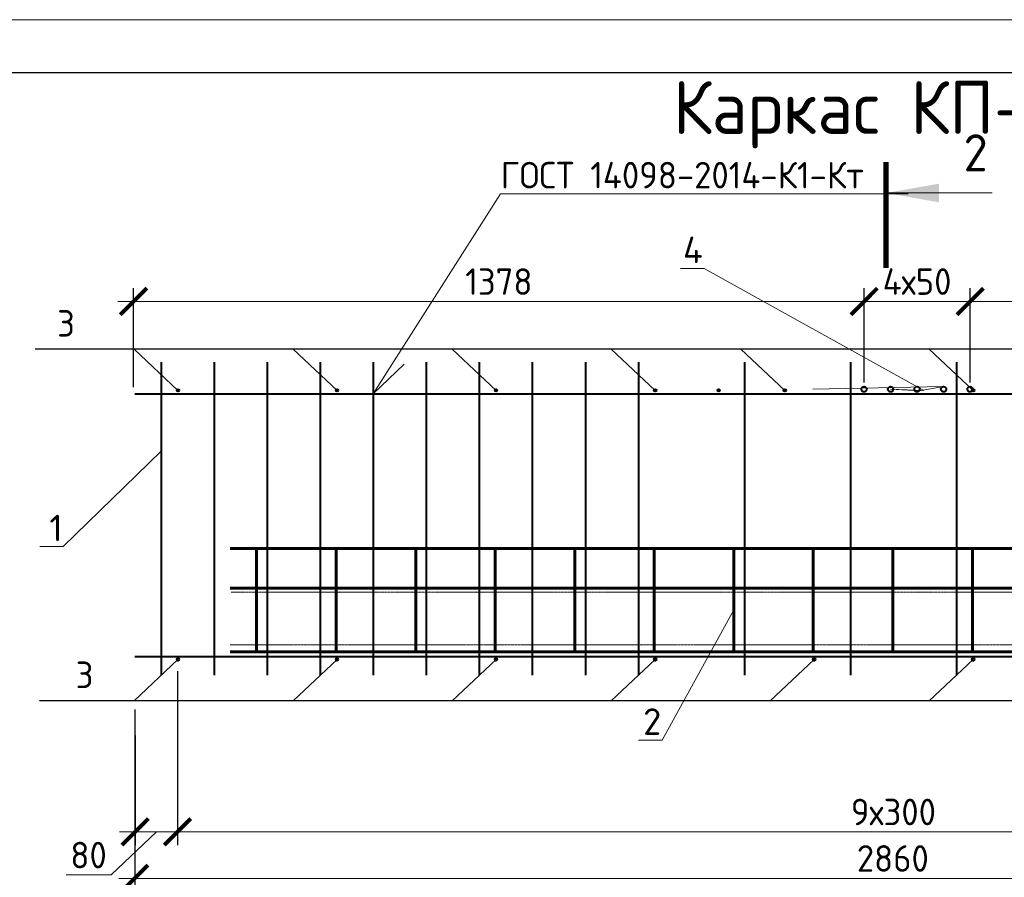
# Model space of a CAD drawing. Header units: millimetres. Extents: x 251864 to 617215, y -272865 to -46010.
# Tile 25 of 53: x 446560 to 455847, y -217311 to -209228. Entities that reach past the tile are written whole.
import ezdxf
from ezdxf import colors
from ezdxf.entities.mleader import LeaderData, LeaderLine
from ezdxf.math import Vec2, Vec3

# ---------------------------------------------------------------- set-up
doc = ezdxf.new("R2010")
doc.units = ezdxf.units.MM
doc.linetypes.add('CENTER2', pattern=[28.575, 19.05, -3.175, 3.175, -3.175])
doc.layers.get('Defpoints').update_dxf_attribs({"color": 140})
for name, color, linetype, lineweight in [('RAZMER', 100, 'Continuous', 15), ('Армирование', 3, 'Continuous', 40), ('Выноски', 20, 'Continuous', 20), ('подоснова', 151, 'Continuous', 5), ('поз.', 2, 'Continuous', 25), ('Размеры', 54, 'Continuous', 20), ('СО_ОСНОВНАЯ_060', 142, 'Continuous', 60), ('Текст-тонкая', 4, 'Continuous', 15), ('ТОНКИЕ', 7, 'Continuous', 9)]:
    doc.layers.add(name, color=color, linetype=linetype, lineweight=lineweight)
doc.layers.add('ТОЛСТЫЕ_ОСНОВНЫЕ', color=6, linetype='Continuous')
doc.styles.add('GOST-2.304_Type-B', font='GOST_Common.ttf')
doc.styles.add('ГОСТ', font='GOST_Common.ttf')
doc.dimstyles.new('ГОСТ', dxfattribs={"dimscale": 0, "dimtxt": 2.5, "dimasz": 2.5, "dimexe": 1.25, "dimexo": 0.625, "dimtad": 1, "dimdec": 0, "dimtxsty": 'ГОСТ', "dimblk": 'ARCHTICK', "dimcen": 2.5, "dimdle": 1.5, "dimclrd": 256, "dimclre": 256, "dimclrt": 256, "dimadec": 0, "dimazin": 0, "dimtfac": 1, "dimtdec": 0, "dimtmove": 1, "dimatfit": 3, "dimfxl": 2, "dimtfill": 1, "dimlwd": -1, "dimarcsym": 0})

# ---------------------------------------------------------------- blocks, each defined once
blk = doc.blocks.new('_Dot')
at = {"color": 0, "linetype": 'ByBlock', "lineweight": -2}
blk.add_line((-0.5, 0), (-1, 0), dxfattribs=at)
at = {"color": 0, "linetype": 'ByBlock', "const_width": 0.5}
blk.add_lwpolyline([(-0.25, 0, 1), (0.25, 0, 1)], format="xyb", close=True, dxfattribs=at)
blk = doc.blocks.new('*U281')
at = {"layer": 'ТОЛСТЫЕ_ОСНОВНЫЕ', "color": 6}
blk.add_lwpolyline([(20, 5), (205, 5), (205, 292), (20, 292)], close=True, dxfattribs=at)
at = {"layer": 'ТОНКИЕ'}
blk.add_lwpolyline([(0, 0), (210, 0), (210, 297), (0, 297)], close=True, dxfattribs=at)
blk = doc.blocks.new('_ArchTick')
at = {"color": 0, "linetype": 'ByBlock', "const_width": 0.15}
blk.add_lwpolyline([(-0.5, -0.5), (0.5, 0.5)], dxfattribs=at)
blk = doc.blocks.new('*D1398')
at = {"layer": 'Defpoints', "color": 0, "transparency": 16777216}
for p in [(448048.2, -215306.9), (447650.1, -215911.8), (448048.2, -216883.2)]:
    blk.add_point(p, dxfattribs=at)
at = {"layer": 'Размеры', "lineweight": -2, "transparency": 16777216}
for p, q in [((448048.2, -215369.4), (448048.2, -217008.2)), ((447650.1, -215974.3), (447650.1, -217008.2))]:
    blk.add_line(p, q, dxfattribs=at)
at = {"layer": 'Размеры', "transparency": 16777216}
for p, q in [((447849.2, -216883.2), (447422.4, -217289.4)), ((447500.1, -216883.2), (448198.2, -216883.2)), ((447422.4, -217289.4), (446997.4, -217289.4))]:
    blk.add_line(p, q, dxfattribs=at)
at = {"layer": 'Размеры', "transparency": 16777216, "xscale": 250, "yscale": 250, "zscale": 250, "rotation": 180}
blk.add_blockref('_ArchTick', (447650.1, -216883.2), dxfattribs=at)
at = {"layer": 'Размеры', "transparency": 16777216, "xscale": 250, "yscale": 250, "zscale": 250}
blk.add_blockref('_ArchTick', (448048.2, -216883.2), dxfattribs=at)
at = {"layer": 'Размеры', "transparency": 16777216, "insert": (447209.9, -217101.9), "char_height": 250, "attachment_point": 5, "style": 'ГОСТ', "bg_fill": 3, "box_fill_scale": 1.1, "bg_fill_color": 256, "bg_fill_true_color": 13158600, "bg_fill_transparency": 0}
blk.add_mtext('80', dxfattribs=at)
blk = doc.blocks.new('*D1400')
at = {"layer": 'Defpoints', "color": 0, "transparency": 16777216}
for p in [(447645.1, -215668), (461945.1, -215822.4), (461945.1, -217321.3)]:
    blk.add_point(p, dxfattribs=at)
at = {"layer": 'Размеры', "lineweight": -2, "transparency": 16777216}
for p, q in [((447645.1, -215730.5), (447645.1, -217446.3)), ((461945.1, -215884.9), (461945.1, -217446.3))]:
    blk.add_line(p, q, dxfattribs=at)
at = {"layer": 'Размеры', "transparency": 16777216}
blk.add_line((447495.1, -217321.3), (462095.1, -217321.3), dxfattribs=at)
at = {"layer": 'Размеры', "transparency": 16777216, "xscale": 250, "yscale": 250, "zscale": 250, "rotation": 180}
blk.add_blockref('_ArchTick', (447645.1, -217321.3), dxfattribs=at)
at = {"layer": 'Размеры', "transparency": 16777216, "xscale": 250, "yscale": 250, "zscale": 250}
blk.add_blockref('_ArchTick', (461945.1, -217321.3), dxfattribs=at)
at = {"layer": 'Размеры', "transparency": 16777216, "insert": (454795.1, -217133.8), "char_height": 250, "attachment_point": 5, "style": 'ГОСТ', "bg_fill": 3, "box_fill_scale": 1.1, "bg_fill_color": 256, "bg_fill_true_color": 13158600, "bg_fill_transparency": 0}
blk.add_mtext('2860', dxfattribs=at)
blk = doc.blocks.new('*D1401')
at = {"layer": 'Defpoints', "color": 0, "transparency": 16777216}
for p in [(461553.2, -215306.9), (448048.2, -215898.1), (461553.2, -216883.2)]:
    blk.add_point(p, dxfattribs=at)
at = {"layer": 'Размеры', "lineweight": -2, "transparency": 16777216}
for p, q in [((461553.2, -215369.4), (461553.2, -217008.2)), ((448048.2, -215960.6), (448048.2, -217008.2))]:
    blk.add_line(p, q, dxfattribs=at)
at = {"layer": 'Размеры', "transparency": 16777216}
blk.add_line((447898.2, -216883.2), (461703.2, -216883.2), dxfattribs=at)
at = {"layer": 'Размеры', "transparency": 16777216, "xscale": 250, "yscale": 250, "zscale": 250, "rotation": 180}
blk.add_blockref('_ArchTick', (448048.2, -216883.2), dxfattribs=at)
at = {"layer": 'Размеры', "transparency": 16777216, "xscale": 250, "yscale": 250, "zscale": 250}
blk.add_blockref('_ArchTick', (461553.2, -216883.2), dxfattribs=at)
at = {"layer": 'Размеры', "transparency": 16777216, "insert": (454800.7, -216695.7), "char_height": 250, "attachment_point": 5, "style": 'ГОСТ', "bg_fill": 3, "box_fill_scale": 1.1, "bg_fill_color": 256, "bg_fill_true_color": 13158600, "bg_fill_transparency": 0}
blk.add_mtext('9х300', dxfattribs=at)
blk = doc.blocks.new('_None')
blk = doc.blocks.new('*D1402')
at = {"layer": 'Defpoints', "color": 0, "transparency": 16777216}
for p in [(455523.7, -211883.6), (455523.7, -212711.1), (461935.1, -212754.8)]:
    blk.add_point(p, dxfattribs=at)
at = {"layer": 'Размеры', "lineweight": -2, "transparency": 16777216}
for p, q in [((455523.7, -212648.6), (455523.7, -211758.6)), ((461935.1, -212692.3), (461935.1, -211758.6))]:
    blk.add_line(p, q, dxfattribs=at)
at = {"layer": 'Размеры', "transparency": 16777216}
blk.add_line((462085.1, -211883.6), (455373.7, -211883.6), dxfattribs=at)
at = {"layer": 'Размеры', "transparency": 16777216, "xscale": 250, "yscale": 250, "zscale": 250, "rotation": 180}
blk.add_blockref('_ArchTick', (455523.7, -211883.6), dxfattribs=at)
at = {"layer": 'Размеры', "transparency": 16777216, "xscale": 250, "yscale": 250, "zscale": 250}
blk.add_blockref('_ArchTick', (461935.1, -211883.6), dxfattribs=at)
at = {"layer": 'Размеры', "transparency": 16777216, "insert": (458729.4, -211696.1), "char_height": 250, "attachment_point": 5, "style": 'ГОСТ', "bg_fill": 3, "box_fill_scale": 1.1, "bg_fill_color": 256, "bg_fill_true_color": 13158600, "bg_fill_transparency": 0}
blk.add_mtext('1282', dxfattribs=at)
blk = doc.blocks.new('*D1403')
at = {"layer": 'Defpoints', "color": 0, "transparency": 16777216}
for p in [(454523.7, -211883.6), (454523.7, -212711.1), (455523.7, -212711.1)]:
    blk.add_point(p, dxfattribs=at)
at = {"layer": 'Размеры', "lineweight": -2, "transparency": 16777216}
for p, q in [((454523.7, -212648.6), (454523.7, -211758.6)), ((455523.7, -212648.6), (455523.7, -211758.6))]:
    blk.add_line(p, q, dxfattribs=at)
at = {"layer": 'Размеры', "transparency": 16777216}
blk.add_line((455673.7, -211883.6), (454373.7, -211883.6), dxfattribs=at)
at = {"layer": 'Размеры', "transparency": 16777216, "xscale": 250, "yscale": 250, "zscale": 250, "rotation": 180}
blk.add_blockref('_ArchTick', (454523.7, -211883.6), dxfattribs=at)
at = {"layer": 'Размеры', "transparency": 16777216, "xscale": 250, "yscale": 250, "zscale": 250}
blk.add_blockref('_ArchTick', (455523.7, -211883.6), dxfattribs=at)
at = {"layer": 'Размеры', "transparency": 16777216, "insert": (455023.7, -211696.1), "char_height": 250, "attachment_point": 5, "style": 'ГОСТ', "bg_fill": 3, "box_fill_scale": 1.1, "bg_fill_color": 256, "bg_fill_true_color": 13158600, "bg_fill_transparency": 0}
blk.add_mtext('4х50', dxfattribs=at)
blk = doc.blocks.new('*D1404')
at = {"layer": 'Defpoints', "color": 0, "transparency": 16777216}
for p in [(447635.1, -211883.6), (454523.7, -212711.1), (447635.1, -212754.8)]:
    blk.add_point(p, dxfattribs=at)
at = {"layer": 'Размеры', "lineweight": -2, "transparency": 16777216}
for p, q in [((447635.1, -212692.3), (447635.1, -211758.6)), ((454523.7, -212648.6), (454523.7, -211758.6))]:
    blk.add_line(p, q, dxfattribs=at)
at = {"layer": 'Размеры', "transparency": 16777216}
blk.add_line((454673.7, -211883.6), (447485.1, -211883.6), dxfattribs=at)
at = {"layer": 'Размеры', "transparency": 16777216, "xscale": 250, "yscale": 250, "zscale": 250, "rotation": 180}
blk.add_blockref('_ArchTick', (447635.1, -211883.6), dxfattribs=at)
at = {"layer": 'Размеры', "transparency": 16777216, "xscale": 250, "yscale": 250, "zscale": 250}
blk.add_blockref('_ArchTick', (454523.7, -211883.6), dxfattribs=at)
at = {"layer": 'Размеры', "transparency": 16777216, "insert": (451079.4, -211696.1), "char_height": 250, "attachment_point": 5, "style": 'ГОСТ', "bg_fill": 3, "box_fill_scale": 1.1, "bg_fill_color": 256, "bg_fill_true_color": 13158600, "bg_fill_transparency": 0}
blk.add_mtext('1378', dxfattribs=at)

msp = doc.modelspace()

# ---------------------------------------------------------------- hatches: boundary and pattern name
at = {"layer": 'Выноски'}
msp.add_hatch(color=256, dxfattribs=at).paths.add_polyline_path([(454731.9, -210860.9), (455231.9, -210772.8), (455231.9, -210949.1)], flags=0)

# ---------------------------------------------------------------- linework, layer by layer
at = {"layer": 'Армирование'}
for p, q in [((447895.1, -212454.8), (447895.1, -215404.8)), ((448395.1, -212454.8), (448395.1, -215404.8)), ((448895.1, -212454.8), (448895.1, -215404.8)), ((449395.1, -212454.8), (449395.1, -215404.8)), ((449895.1, -212454.8), (449895.1, -215404.8)), ((450395.1, -212454.8), (450395.1, -215404.8)), ((450895.1, -212454.8), (450895.1, -215404.8)), ((451395.1, -212454.8), (451395.1, -215404.8)), ((451895.1, -212454.8), (451895.1, -215404.8)), ((452395.1, -212454.8), (452395.1, -215404.8)), ((453395.1, -212454.8), (453395.1, -215404.8)), ((454395.1, -212454.8), (454395.1, -215404.8)), ((455395.1, -212454.8), (455395.1, -215404.8)), ((447645.1, -212754.8), (461945.1, -212754.8)), ((447645.1, -215230.3), (461945.1, -215230.3))]:
    msp.add_line(p, q, dxfattribs=at)
for centre, radius in [((448053.2, -212721.5), 12), ((449553.2, -212721.5), 12), ((451053.2, -212721.5), 12), ((452553.2, -212721.5), 12), ((453153.2, -212721.5), 12), ((453776.3, -212721.5), 12), ((454523.7, -212711.1), 25), ((454773.7, -212711.1), 25), ((455023.7, -212711.1), 25), ((455273.7, -212711.1), 25), ((455523.7, -212711.1), 25), ((455553.2, -212721.5), 12), ((448053.2, -215257.5), 12)]:
    msp.add_circle(centre, radius, dxfattribs=at)
at = {"layer": 'Выноски'}
msp.add_line((454731.9, -210860.9), (455731.9, -210860.9), dxfattribs=at)
at = {"layer": 'подоснова', "ltscale": 0.3}
msp.add_line((449895.1, -212754.8), (450186.2, -212473.9), dxfattribs=at)
at = {"layer": 'поз.', "ltscale": 25}
for points in [[(447800.8, -212332), (446706.9, -212332)], [(461139.3, -212332), (447313.3, -212332)], [(448053.2, -212721.5), (447639.3, -212332)], [(449553.2, -212721.5), (449139.3, -212332)], [(451053.2, -212721.5), (450639.3, -212332)], [(452553.2, -212721.5), (452139.3, -212332)], [(453776.3, -212721.5), (453362.4, -212332)], [(455553.2, -212721.5), (455139.3, -212332)]]:
    msp.add_lwpolyline(points, dxfattribs=at)
at = {"layer": 'СО_ОСНОВНАЯ_060', "ltscale": 100}
for points in [[(448545.1, -214210.8), (461045.1, -214210.8)], [(448795.1, -215187.4), (448795.1, -214210.8)], [(449545.1, -215187.4), (449545.1, -214210.8)], [(450295.1, -215187.4), (450295.1, -214210.8)], [(451045.1, -215187.4), (451045.1, -214210.8)], [(451795.1, -215187.4), (451795.1, -214210.8)], [(452545.1, -215187.4), (452545.1, -214210.8)], [(453295.1, -215187.4), (453295.1, -214210.8)], [(454045.1, -215187.4), (454045.1, -214210.8)], [(454795.1, -215187.4), (454795.1, -214210.8)], [(455545.1, -215187.4), (455545.1, -214210.8)], [(448545.1, -214587), (461045.1, -214587)], [(448545.1, -215187.4), (461045.1, -215187.4)]]:
    msp.add_lwpolyline(points, dxfattribs=at)
at = {"layer": 'Текст-тонкая', "color": 0, "linetype": 'CENTER2', "ltscale": 0.1}
for points in [[(448554.1, -214623.9), (461054.1, -214623.9)], [(448545.1, -215119.1), (461045.1, -215119.1)]]:
    msp.add_lwpolyline(points, dxfattribs=at)

# ---------------------------------------------------------------- block references
at = {"xscale": 100, "yscale": 100, "zscale": 100}
msp.add_blockref('*U281', (443423.8, -238927.5), dxfattribs=at)

# ---------------------------------------------------------------- texts
at = {"layer": 'Выноски', "style": 'GOST-2.304_Type-B'}
msp.add_text('2', height=350, dxfattribs=at).set_placement((455462.3, -210657.3))
at = {"layer": 'Размеры', "attachment_point": 5, "style": 'GOST-2.304_Type-B'}
for s, insert, char_height in [('Каркас КП-2', (454561.1, -210121.9), 500), ('3', (446997, -212090.1), 250)]:
    msp.add_mtext_dynamic_manual_height_columns(s, width=15225.227, gutter_width=15, heights=[0], dxfattribs=dict(at, insert=insert, char_height=char_height))

# ---------------------------------------------------------------- leaders
at = {"layer": 'RAZMER', "color": 1, "ltscale": 100}
ml = msp.add_multileader_mtext('Standard', dxfattribs=at)
ml.set_content('{\\fGOST 2.304 type A|b0|i0|c204|p34;ЗД}', color=1, style='ГОСТ')
ml.set_leader_properties(color=256, linetype='ByLayer', lineweight=-1)
ml.set_arrow_properties(name='DOT')
ml.build(insert=Vec2(0, 0))
ml.multileader.update_dxf_attribs({"text_left_attachment_type": 6, "text_right_attachment_type": 6, "dogleg_length": 0.6, "arrow_head_size": 100, "scale": 100})
ctx = ml.context
ctx.base_point, ctx.scale, ctx.char_height, ctx.arrow_head_size, ctx.landing_gap_size, ctx.plane_origin = Vec3(425542.4, -216159.1), 100, 250, 100, 50, Vec3(425159.4, -215213)
ctx.left_attachment, ctx.right_attachment, ctx.text_align_type = 6, 6, 1
notes = []
notes.append((ctx, [(0, (1, 1, 0), (425482.4, -216159.1), (1, 0), 60, [(0, [(425296.4, -215301.8)], 0, [])])]))
ctx.mtext.insert, ctx.mtext.width, ctx.mtext.alignment, ctx.mtext.flow_direction = Vec3(425744.2, -215859.1), 471.412, 2, 5
ml = msp.add_multileader_mtext('Standard', dxfattribs=at)
ml.set_content('{\\fGOST 2.304 type A|b0|i0|c204|p34;ЗД}', color=1, style='ГОСТ')
ml.set_leader_properties(color=256, linetype='ByLayer', lineweight=-1)
ml.set_arrow_properties(name='DOT')
ml.build(insert=Vec2(0, 0))
ml.multileader.update_dxf_attribs({"text_left_attachment_type": 6, "text_right_attachment_type": 6, "dogleg_length": 0.6, "arrow_head_size": 100, "scale": 100})
ctx = ml.context
ctx.base_point, ctx.scale, ctx.char_height, ctx.arrow_head_size, ctx.landing_gap_size, ctx.plane_origin = Vec3(428731.5, -216159.1), 100, 250, 100, 50, Vec3(428348.5, -215213)
ctx.left_attachment, ctx.right_attachment, ctx.text_align_type = 6, 6, 1
notes.append((ctx, [(0, (1, 1, 0), (428671.5, -216159.1), (1, 0), 60, [(0, [(428485.5, -215301.8)], 0, [])])]))
ctx.mtext.insert, ctx.mtext.width, ctx.mtext.alignment, ctx.mtext.flow_direction = Vec3(428933.3, -215859.1), 471.412, 2, 5
ml = msp.add_multileader_mtext('Standard', dxfattribs=at)
ml.set_content('{\\fGOST 2.304 type A|b0|i0|c204|p34;ЗД}', color=1, style='ГОСТ')
ml.set_leader_properties(color=256, linetype='ByLayer', lineweight=-1)
ml.set_arrow_properties(name='DOT')
ml.build(insert=Vec2(0, 0))
ml.multileader.update_dxf_attribs({"text_left_attachment_type": 6, "text_right_attachment_type": 6, "dogleg_length": 0.6, "arrow_head_size": 100, "scale": 100})
ctx = ml.context
ctx.base_point, ctx.scale, ctx.char_height, ctx.arrow_head_size, ctx.landing_gap_size, ctx.plane_origin = Vec3(432956.7, -216100.2), 100, 250, 100, 50, Vec3(432573.7, -215154)
ctx.left_attachment, ctx.right_attachment, ctx.text_align_type = 6, 6, 1
notes.append((ctx, [(0, (1, 1, 0), (432896.7, -216100.2), (1, 0), 60, [(0, [(432710.8, -215242.9)], 0, [])])]))
ctx.mtext.insert, ctx.mtext.width, ctx.mtext.alignment, ctx.mtext.flow_direction = Vec3(433158.5, -215800.2), 471.412, 2, 5
ml = msp.add_multileader_mtext('Standard', dxfattribs=at)
ml.set_content('{\\fGOST 2.304 type A|b0|i0|c204|p34;ЗД}', color=1, style='ГОСТ')
ml.set_leader_properties(color=256, linetype='ByLayer', lineweight=-1)
ml.set_arrow_properties(name='DOT')
ml.build(insert=Vec2(0, 0))
ml.multileader.update_dxf_attribs({"text_left_attachment_type": 6, "text_right_attachment_type": 6, "dogleg_length": 0.6, "arrow_head_size": 100, "scale": 100})
ctx = ml.context
ctx.base_point, ctx.scale, ctx.char_height, ctx.arrow_head_size, ctx.landing_gap_size, ctx.plane_origin = Vec3(435845.4, -216159.1), 100, 250, 100, 50, Vec3(435462.4, -215213)
ctx.left_attachment, ctx.right_attachment, ctx.text_align_type = 6, 6, 1
notes.append((ctx, [(0, (1, 1, 0), (435785.4, -216159.1), (1, 0), 60, [(0, [(435599.4, -215301.8)], 0, [])])]))
ctx.mtext.insert, ctx.mtext.width, ctx.mtext.alignment, ctx.mtext.flow_direction = Vec3(436047.1, -215859.1), 471.412, 2, 5
at = {"layer": 'подоснова', "ltscale": 0.3}
ml = msp.add_multileader_mtext('Standard', dxfattribs=at)
ml.set_content('ГОСТ 14098-2014-К1-Кт', color=256, style='GOST-2.304_Type-B')
ml.set_leader_properties(color=256, linetype='ByLayer', lineweight=15)
ml.set_arrow_properties(name='NONE')
ml.build(insert=Vec2(0, 0))
ml.multileader.update_dxf_attribs({"text_left_attachment_type": 6, "text_right_attachment_type": 6, "dogleg_length": 0.1, "arrow_head_size": 0.18})
ctx = ml.context
ctx.base_point, ctx.char_height, ctx.arrow_head_size, ctx.landing_gap_size, ctx.plane_origin = Vec3(451096.2, -210867.9), 250, 0.18, 0.2, Vec3(450504.8, -210139.5)
ctx.left_attachment, ctx.right_attachment = 6, 6
notes.append((ctx, [(0, (1, 1, 0), (451096.1, -210867.9), (1, 0), 0.1, [(0, [(449895.1, -212754.8)], 0, [])])]))
ctx.mtext.insert, ctx.mtext.flow_direction = Vec3(451096.4, -210567.9), 5
at = {"layer": 'подоснова'}
ml = msp.add_multileader_mtext('Standard', dxfattribs=at)
ml.set_content('{\\fISOCPEUR|b0|i0|c204|p34;1}', color=256, style='GOST-2.304_Type-B')
ml.set_leader_properties(color=256, linetype='ByLayer', lineweight=15)
ml.set_arrow_properties(name='NONE')
ml.build(insert=Vec2(0, 0))
ml.multileader.update_dxf_attribs({"text_left_attachment_type": 6, "text_right_attachment_type": 6, "dogleg_length": 10, "arrow_head_size": 18})
ctx = ml.context
ctx.base_point, ctx.char_height, ctx.arrow_head_size, ctx.landing_gap_size, ctx.plane_origin = Vec3(446845.7, -214193.6), 250, 18, 20, Vec3(453483.4, -214666.3)
ctx.left_attachment, ctx.right_attachment, ctx.text_align_type = 6, 6, 1
notes.append((ctx, [(0, (1, 1, 0), (446970.7, -214193.6), (-1, 0), 10, [(1, [(447895.1, -213295.2)], 0, [])])]))
ctx.mtext.insert, ctx.mtext.width, ctx.mtext.alignment, ctx.mtext.flow_direction = Vec3(446903.2, -213893.6), 3036.308, 2, 5
for ctx, leaders in notes:
    for number, flags, end, landing, length, lines in leaders:
        leader = LeaderData()
        leader.index, (leader.has_last_leader_line, leader.has_dogleg_vector, leader.attachment_direction) = number, flags
        leader.last_leader_point, leader.dogleg_vector, leader.dogleg_length = Vec3(end), Vec3(landing), length
        for number, points, colour, breaks in lines:
            line = LeaderLine()
            line.index, line.vertices, line.color, line.breaks = number, Vec3.list(points), colors.encode_raw_color(colour), breaks
            leader.lines.append(line)
        ctx.leaders.append(leader)

# ---------------------------------------------------------------- next in the draw order: dimensions: what is measured, and where the dimension line sits
at = {"layer": 'Размеры'}
dim = msp.add_linear_dim(base=(455523.7, -211883.6), p1=(461935.1, -212754.8), p2=(455523.7, -212711.1), angle=180, dimstyle='ГОСТ', override={"dimscale": 100, "dimlfac": 0.2, "dimtix": 0, "dimtofl": 1, "dimtmove": 1, "dimatfit": 3}, dxfattribs=at)
dim.commit()
dim.dimension.update_dxf_attribs({"geometry": '*D1402', "text_midpoint": (458729.4, -211696.1)})
dim = msp.add_linear_dim(base=(448048.2, -216883.2), p1=(447650.1, -215911.8), p2=(448048.2, -215306.9), dimstyle='ГОСТ', override={"dimscale": 100, "dimlfac": 0.2}, dxfattribs=at)
dim.commit()
dim.dimension.update_dxf_attribs({"geometry": '*D1398', "text_midpoint": (447359.9, -217289.4), "dimtype": 160})

# ---------------------------------------------------------------- next in the draw order: linework, layer by layer
at = {"layer": 'поз.', "ltscale": 25}
for points in [[(448053.2, -215257.5), (447639.3, -215647)], [(461139.3, -215647), (446745.8, -215647.3)]]:
    msp.add_lwpolyline(points, dxfattribs=at)

# ---------------------------------------------------------------- next in the draw order: texts
at = {"layer": 'Размеры', "insert": (447172, -215402.9), "char_height": 250, "attachment_point": 5, "style": 'GOST-2.304_Type-B'}
msp.add_mtext_dynamic_manual_height_columns('3', width=15225.227, gutter_width=15, heights=[0], dxfattribs=at)

# ---------------------------------------------------------------- next in the draw order: dimensions: what is measured, and where the dimension line sits
at = {"layer": 'Размеры'}
dim = msp.add_linear_dim(base=(454523.7, -211883.6), p1=(455523.7, -212711.1), p2=(454523.7, -212711.1), angle=180, text='4х50', dimstyle='ГОСТ', override={"dimscale": 100, "dimlfac": 0.2, "dimtix": 0, "dimtofl": 1, "dimtmove": 1, "dimatfit": 3}, dxfattribs=at)
dim.commit()
dim.dimension.update_dxf_attribs({"geometry": '*D1403', "text_midpoint": (455023.7, -211696.1)})

# ---------------------------------------------------------------- next in the draw order: dimensions: what is measured, and where the dimension line sits
dim = msp.add_linear_dim(base=(447635.1, -211883.6), p1=(454523.7, -212711.1), p2=(447635.1, -212754.8), angle=180, dimstyle='ГОСТ', override={"dimscale": 100, "dimlfac": 0.2, "dimtix": 0, "dimtofl": 1, "dimtmove": 1, "dimatfit": 3}, dxfattribs=at)
dim.commit()
dim.dimension.update_dxf_attribs({"geometry": '*D1404', "text_midpoint": (451079.4, -211696.1)})
dim = msp.add_linear_dim(base=(461945.1, -217321.3), p1=(447645.1, -215668), p2=(461945.1, -215822.4), dimstyle='ГОСТ', override={"dimscale": 100, "dimlfac": 0.2}, dxfattribs=at)
dim.commit()
dim.dimension.update_dxf_attribs({"geometry": '*D1400', "text_midpoint": (454795.1, -217133.8)})

# ---------------------------------------------------------------- next in the draw order: linework, layer by layer
at = {"layer": 'Выноски'}
msp.add_lwpolyline([(454731.9, -211568, 50, 50, 0), (454731.9, -210568, 50, 50, 0)], format="xyseb", dxfattribs=at)

# ---------------------------------------------------------------- next in the draw order: dimensions: what is measured, and where the dimension line sits
at = {"layer": 'Размеры'}
dim = msp.add_linear_dim(base=(461553.2, -216883.2), p1=(448048.2, -215898.1), p2=(461553.2, -215306.9), text='9х300', dimstyle='ГОСТ', override={"dimscale": 100, "dimlfac": 0.2}, dxfattribs=at)
dim.commit()
dim.dimension.update_dxf_attribs({"geometry": '*D1401', "text_midpoint": (454800.7, -216695.7)})

# ---------------------------------------------------------------- next in the draw order: leaders
at = {"layer": 'подоснова'}
ml = msp.add_multileader_mtext('Standard', dxfattribs=at)
ml.set_content('{\\fISOCPEUR|b0|i0|c204|p34;4}', color=256, style='GOST-2.304_Type-B')
ml.set_leader_properties(color=256, linetype='ByLayer', lineweight=15)
ml.set_arrow_properties(name='NONE')
ml.build(insert=Vec2(0, 0))
ml.multileader.update_dxf_attribs({"text_left_attachment_type": 6, "text_right_attachment_type": 6, "dogleg_length": 10, "arrow_head_size": 18})
ctx = ml.context
ctx.base_point, ctx.char_height, ctx.arrow_head_size, ctx.landing_gap_size, ctx.plane_origin = Vec3(452814.7, -211571.7), 250, 18, 20, Vec3(459527.4, -211834.5)
ctx.left_attachment, ctx.right_attachment, ctx.text_align_type = 6, 6, 1
notes = []
notes.append((ctx, [(0, (1, 1, 0), (453014.7, -211571.7), (-1, 0), 10, [(4, [(454041.5, -212711.1), (455273.7, -212686.1), (455043.9, -212725.9), (454773.7, -212711.1), (455088.4, -212723.3)], 0, [])])]))
ctx.mtext.insert, ctx.mtext.width, ctx.mtext.alignment, ctx.mtext.flow_direction = Vec3(452909.7, -211271.7), 3036.308, 2, 5
for ctx, leaders in notes:
    for number, flags, end, landing, length, lines in leaders:
        leader = LeaderData()
        leader.index, (leader.has_last_leader_line, leader.has_dogleg_vector, leader.attachment_direction) = number, flags
        leader.last_leader_point, leader.dogleg_vector, leader.dogleg_length = Vec3(end), Vec3(landing), length
        for number, points, colour, breaks in lines:
            line = LeaderLine()
            line.index, line.vertices, line.color, line.breaks = number, Vec3.list(points), colors.encode_raw_color(colour), breaks
            leader.lines.append(line)
        ctx.leaders.append(leader)

# ---------------------------------------------------------------- next in the draw order: linework, layer by layer
at = {"layer": 'Армирование'}
for centre in [(449553.2, -215257.5), (451053.2, -215257.5), (452553.2, -215257.5), (454053.2, -215257.5), (455553.2, -215257.5)]:
    msp.add_circle(centre, 12, dxfattribs=at)
at = {"layer": 'поз.', "ltscale": 25}
for points in [[(449553.2, -215257.5), (449139.3, -215647)], [(451053.2, -215257.5), (450639.3, -215647)], [(452553.2, -215257.5), (452139.3, -215647)], [(454053.2, -215257.5), (453639.3, -215647)], [(455553.2, -215257.5), (455139.3, -215647)]]:
    msp.add_lwpolyline(points, dxfattribs=at)

# ---------------------------------------------------------------- next in the draw order: leaders
at = {"layer": 'подоснова'}
ml = msp.add_multileader_mtext('Standard', dxfattribs=at)
ml.set_content('{\\fISOCPEUR|b0|i0|c204|p34;2}', color=256, style='GOST-2.304_Type-B')
ml.set_leader_properties(color=256, linetype='ByLayer', lineweight=15)
ml.set_arrow_properties(name='NONE')
ml.build(insert=Vec2(0, 0))
ml.multileader.update_dxf_attribs({"text_left_attachment_type": 6, "text_right_attachment_type": 6, "dogleg_length": 10, "arrow_head_size": 18})
ctx = ml.context
ctx.base_point, ctx.char_height, ctx.arrow_head_size, ctx.landing_gap_size, ctx.plane_origin = Vec3(452443.3, -216018.6), 250, 18, 20, Vec3(459131.1, -216281.4)
ctx.left_attachment, ctx.right_attachment, ctx.text_align_type = 6, 6, 1
notes = []
notes.append((ctx, [(0, (1, 1, 0), (452618.3, -216018.6), (-1, 0), 10, [(1, [(453295.1, -214790.3)], 0, [])])]))
ctx.mtext.insert, ctx.mtext.width, ctx.mtext.alignment, ctx.mtext.flow_direction = Vec3(452525.8, -215718.6), 3036.308, 2, 5
for ctx, leaders in notes:
    for number, flags, end, landing, length, lines in leaders:
        leader = LeaderData()
        leader.index, (leader.has_last_leader_line, leader.has_dogleg_vector, leader.attachment_direction) = number, flags
        leader.last_leader_point, leader.dogleg_vector, leader.dogleg_length = Vec3(end), Vec3(landing), length
        for number, points, colour, breaks in lines:
            line = LeaderLine()
            line.index, line.vertices, line.color, line.breaks = number, Vec3.list(points), colors.encode_raw_color(colour), breaks
            leader.lines.append(line)
        ctx.leaders.append(leader)

doc.saveas('drawing.dxf')
